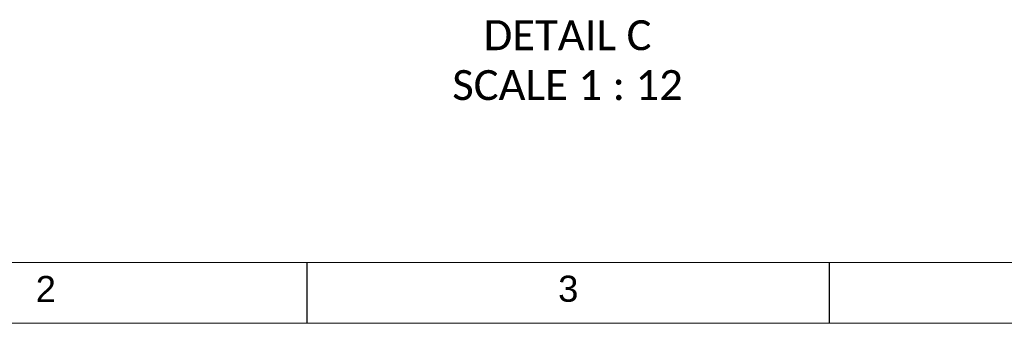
# Model space of a CAD drawing. Header units: millimetres. Extents: x 0 to 25230, y 0 to 17820.
# Tile 2 of 244: x 2612 to 6010, y 0 to 1047. Entities that reach past the tile are written whole.
import ezdxf

# ---------------------------------------------------------------- set-up
doc = ezdxf.new("R2010")
doc.units = ezdxf.units.MM
doc.linetypes.add('SLD-Sólida', pattern=[0])
doc.layers.add('ATENÇÃO', color=1, linetype='SLD-Sólida')
doc.layers.add('DETALHAMENTO', color=8, linetype='SLD-Sólida')
doc.styles.add('SLDTEXTSTYLE0', font='ARIAL.TTF')
doc.styles.add('SLDTEXTSTYLE2', font='CALIBRI.TTF')

msp = doc.modelspace()

# ---------------------------------------------------------------- linework, layer by layer
at = {"color": 7, "linetype": 'SLD-Sólida', "lineweight": 18, "ltscale": 30}
for p, q in [((750, 210), (25020, 210)), ((0, 0), (25230, 0))]:
    msp.add_line(p, q, dxfattribs=at)
at = {"layer": 'DETALHAMENTO', "color": 7, "linetype": 'SLD-Sólida', "ltscale": 30}
for p, q in [((3604.3, 0), (3604.3, 210)), ((5406.4, 0), (5406.4, 210))]:
    msp.add_line(p, q, dxfattribs=at)

# ---------------------------------------------------------------- texts
at = {"layer": 'ATENÇÃO', "ltscale": 30, "insert": (4502.6, 1045), "char_height": 103.188, "attachment_point": 2, "style": 'SLDTEXTSTYLE2'}
msp.add_mtext('DETAIL C^JSCALE 1 : 12', dxfattribs=at)
at = {"layer": 'DETALHAMENTO', "color": 7, "ltscale": 30, "char_height": 90, "attachment_point": 1, "style": 'SLDTEXTSTYLE0'}
for s, insert in [('2', (2667.1, 163.2)), ('3', (4470.1, 164.2))]:
    msp.add_mtext(s, dxfattribs=dict(at, insert=insert))

doc.saveas('drawing.dxf')
